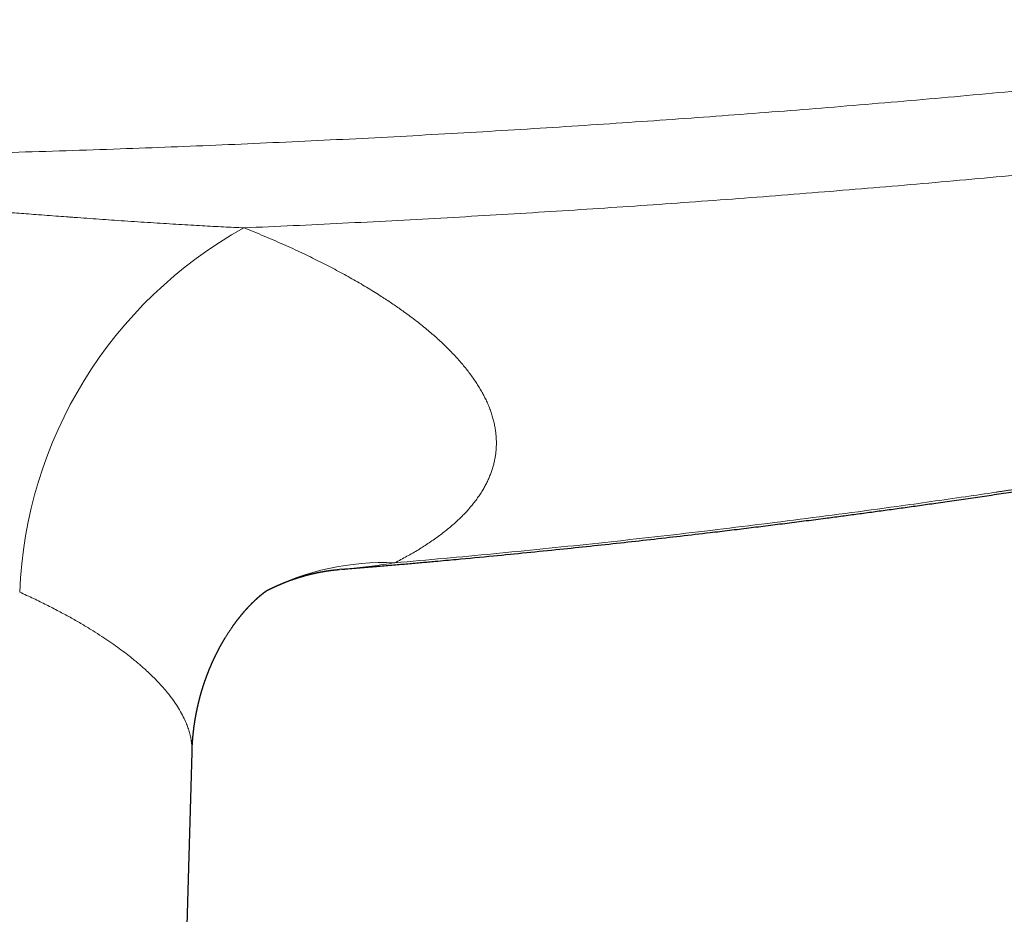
# Model space of a CAD drawing. Header units: millimetres. Extents: x 8 to 736, y 12 to 488.
# Tile 20 of 59: x 401 to 440, y 202 to 237. Entities that reach past the tile are written whole.
import ezdxf

# ---------------------------------------------------------------- set-up
doc = ezdxf.new("R2010")
doc.units = ezdxf.units.MM

msp = doc.modelspace()

# ---------------------------------------------------------------- linework, layer by layer
at = {"color": 7, "linetype": 'Continuous', "lineweight": 30}
for p, q in [((413.686, 215.047), (413.59, 215.04)), ((407.301, 188.863), (407.828, 207.901)), ((407.826, 207.901), (407.826, 207.9))]:
    msp.add_line(p, q, dxfattribs=at)
at = {"color": 252, "linetype": 'Continuous', "lineweight": 0}
for centre, radius, start, end in [((418.119, 213.489), 17.035, 119.007, 177.7779), ((415.298, 205.319), 9.986, 87.4174, 117.1799)]:
    msp.add_arc(centre, radius, start, end, dxfattribs=at)
for points, knots in [([(300.951, 236.521), (301.547, 236.439), (302.737, 236.276), (304.524, 236.039), (306.31, 235.807), (308.096, 235.581), (309.87, 235.363), (311.633, 235.152), (313.384, 234.947), (315.135, 234.748), (316.897, 234.554), (318.669, 234.364), (320.455, 234.178), (322.246, 233.997), (324.042, 233.822), (325.84, 233.652), (327.639, 233.487), (329.538, 233.32), (331.537, 233.15), (333.636, 232.979), (335.735, 232.816), (337.834, 232.661), (339.933, 232.513), (341.992, 232.375), (344.011, 232.247), (345.992, 232.127), (347.974, 232.014), (349.957, 231.908), (351.981, 231.806), (354.046, 231.709), (356.153, 231.617), (358.261, 231.533), (360.37, 231.455), (362.48, 231.385), (364.55, 231.323), (366.582, 231.269), (368.573, 231.222), (370.566, 231.182), (372.559, 231.147), (374.553, 231.12), (376.547, 231.098), (378.541, 231.082), (380.536, 231.073), (382.53, 231.07), (384.511, 231.073), (386.48, 231.083), (388.436, 231.098), (390.392, 231.119), (392.401, 231.147), (394.461, 231.183), (396.574, 231.226), (398.686, 231.277), (400.798, 231.334), (402.91, 231.399), (404.981, 231.47), (407.011, 231.546), (409.001, 231.626), (410.99, 231.714), (412.978, 231.807), (414.967, 231.907), (416.954, 232.014), (418.941, 232.127), (420.927, 232.246), (422.911, 232.372), (424.881, 232.504), (426.838, 232.641), (428.782, 232.783), (430.725, 232.932), (432.679, 233.088), (434.644, 233.252), (436.62, 233.423), (438.596, 233.601), (440.57, 233.786), (442.402, 233.964), (444.089, 234.133), (445.631, 234.292), (447.172, 234.454), (448.714, 234.622), (450.398, 234.809), (452.224, 235.018), (454.193, 235.25), (456.163, 235.49), (458.134, 235.736), (460.106, 235.99), (462.077, 236.251), (463.391, 236.431), (464.049, 236.521)], [0, 0, 0, 0, 0.01109, 0.022168, 0.033235, 0.044289, 0.055331, 0.066164, 0.076984, 0.087791, 0.098585, 0.109585, 0.120571, 0.1316, 0.142664, 0.153723, 0.164777, 0.175827, 0.188713, 0.201592, 0.214463, 0.227328, 0.240185, 0.253035, 0.265147, 0.277263, 0.289381, 0.301501, 0.313625, 0.326486, 0.33935, 0.352216, 0.365086, 0.377959, 0.390834, 0.402976, 0.415121, 0.427268, 0.439417, 0.451568, 0.463722, 0.475877, 0.488034, 0.500193, 0.51233, 0.524251, 0.536173, 0.548096, 0.560021, 0.572898, 0.585777, 0.598656, 0.611536, 0.624417, 0.637298, 0.649444, 0.66159, 0.673736, 0.685884, 0.698031, 0.710179, 0.722327, 0.734476, 0.746625, 0.758755, 0.770664, 0.782575, 0.794489, 0.806404, 0.818539, 0.830675, 0.842813, 0.854952, 0.867092, 0.876621, 0.886106, 0.895602, 0.905107, 0.914623, 0.926775, 0.938942, 0.951125, 0.963323, 0.975535, 0.987761, 1, 1, 1, 1]), ([(409.858, 228.386), (410.5, 228.415), (411.782, 228.471), (413.706, 228.564), (415.629, 228.662), (417.551, 228.767), (419.461, 228.877), (421.36, 228.992), (423.245, 229.112), (425.131, 229.238), (427.028, 229.371), (428.937, 229.511), (430.858, 229.658), (432.777, 229.812), (434.696, 229.971), (436.614, 230.137), (438.53, 230.309), (440.445, 230.487), (442.359, 230.672), (444.272, 230.862), (446.183, 231.06), (448.093, 231.263), (450.002, 231.473), (451.909, 231.689), (453.878, 231.919), (455.908, 232.163), (458, 232.423), (460.09, 232.691), (462.178, 232.966), (463.568, 233.156), (464.263, 233.251)], [0, 0, 0, 0, 0.035126, 0.070253, 0.105381, 0.14051, 0.17564, 0.210142, 0.244646, 0.279149, 0.313652, 0.34886, 0.384067, 0.419274, 0.45448, 0.489685, 0.52489, 0.560094, 0.595296, 0.630498, 0.665697, 0.700896, 0.736092, 0.771287, 0.80648, 0.845189, 0.883896, 0.922601, 0.961302, 1, 1, 1, 1]), ([(355.142, 228.386), (355.268, 228.392), (355.524, 228.403), (355.913, 228.422), (356.311, 228.442), (356.718, 228.464), (357.134, 228.488), (357.55, 228.512), (357.967, 228.537), (358.384, 228.563), (358.809, 228.59), (359.241, 228.619), (359.672, 228.648), (360.1, 228.677), (360.526, 228.707), (360.908, 228.734), (361.246, 228.758), (361.471, 228.774), (361.63, 228.785), (361.723, 228.792), (361.816, 228.799), (361.904, 228.805), (362.137, 228.822), (362.517, 228.85), (363.049, 228.89), (363.652, 228.935), (364.327, 228.986), (365.076, 229.043), (365.833, 229.1), (366.598, 229.159), (367.282, 229.21), (367.882, 229.255), (368.398, 229.294), (368.92, 229.333), (369.444, 229.371), (369.967, 229.409), (370.531, 229.45), (371.135, 229.492), (371.777, 229.536), (372.412, 229.578), (373.038, 229.619), (373.655, 229.657), (374.212, 229.69), (374.71, 229.719), (375.034, 229.736), (375.238, 229.747), (375.324, 229.752), (375.41, 229.756), (375.495, 229.761), (375.583, 229.765), (375.675, 229.77), (375.771, 229.775), (376.068, 229.79), (376.561, 229.813), (377.25, 229.844), (377.934, 229.87), (378.612, 229.894), (379.282, 229.914), (379.943, 229.93), (380.594, 229.943), (381.237, 229.953), (381.871, 229.958), (382.507, 229.96), (383.151, 229.958), (383.809, 229.952), (384.476, 229.942), (385.153, 229.928), (385.84, 229.911), (386.535, 229.889), (387.208, 229.865), (387.856, 229.839), (388.453, 229.813), (388.882, 229.792), (389.14, 229.779), (389.25, 229.774), (389.356, 229.769), (389.599, 229.756), (389.98, 229.736), (390.506, 229.706), (391.064, 229.674), (391.653, 229.638), (392.275, 229.599), (392.905, 229.558), (393.543, 229.514), (394.19, 229.469), (394.773, 229.428), (395.29, 229.391), (395.74, 229.358), (396.19, 229.325), (396.637, 229.291), (397.079, 229.258), (397.518, 229.225), (398.066, 229.184), (398.722, 229.134), (399.484, 229.076), (400.238, 229.019), (400.983, 228.962), (401.627, 228.914), (402.17, 228.873), (402.599, 228.842), (402.903, 228.819), (403.089, 228.806), (403.175, 228.799), (403.266, 228.793), (403.49, 228.777), (403.843, 228.751), (404.323, 228.717), (404.815, 228.683), (405.319, 228.648), (405.834, 228.614), (406.337, 228.581), (406.83, 228.55), (407.312, 228.52), (407.774, 228.493), (408.217, 228.468), (408.641, 228.445), (409.056, 228.424), (409.46, 228.404), (409.727, 228.392), (409.858, 228.386)], [0, 0, 0, 0, 0.007068, 0.014294, 0.021678, 0.029221, 0.036922, 0.044781, 0.052335, 0.060031, 0.067867, 0.075843, 0.083961, 0.091663, 0.099489, 0.107436, 0.112749, 0.118115, 0.119812, 0.121515, 0.123223, 0.124936, 0.126371, 0.136051, 0.145811, 0.155649, 0.169193, 0.182885, 0.196723, 0.210708, 0.224841, 0.234174, 0.243571, 0.253097, 0.262722, 0.27225, 0.28168, 0.293542, 0.305247, 0.316795, 0.328187, 0.339422, 0.3505, 0.358589, 0.366593, 0.368155, 0.369714, 0.37127, 0.372822, 0.374371, 0.376062, 0.377845, 0.379625, 0.392246, 0.404707, 0.417188, 0.429504, 0.441657, 0.453648, 0.465476, 0.477143, 0.488649, 0.499994, 0.511758, 0.523695, 0.535804, 0.548087, 0.560544, 0.573176, 0.585983, 0.597169, 0.608486, 0.618555, 0.620544, 0.622538, 0.624535, 0.626329, 0.635775, 0.645342, 0.65503, 0.666186, 0.677498, 0.688968, 0.700594, 0.712378, 0.72432, 0.732451, 0.740653, 0.748927, 0.757053, 0.765107, 0.773116, 0.781078, 0.795151, 0.809077, 0.822856, 0.836488, 0.849974, 0.858208, 0.866386, 0.873537, 0.874937, 0.876608, 0.878287, 0.87996, 0.888925, 0.897742, 0.90641, 0.916079, 0.925556, 0.934841, 0.943933, 0.952833, 0.961541, 0.969575, 0.977438, 0.98513, 0.99265, 1, 1, 1, 1]), ([(409.858, 228.387), (409.991, 228.334), (410.256, 228.227), (410.644, 228.065), (411.025, 227.902), (411.399, 227.738), (411.764, 227.573), (412.115, 227.409), (412.453, 227.247), (412.776, 227.088), (413.093, 226.927), (413.402, 226.766), (413.705, 226.603), (414.001, 226.439), (414.291, 226.275), (414.573, 226.109), (414.849, 225.942), (415.098, 225.787), (415.323, 225.642), (415.525, 225.51), (415.723, 225.376), (415.917, 225.242), (416.129, 225.092), (416.357, 224.925), (416.599, 224.741), (416.831, 224.557), (417.055, 224.373), (417.27, 224.189), (417.472, 224.008), (417.662, 223.83), (417.84, 223.655), (418.011, 223.481), (418.174, 223.306), (418.329, 223.13), (418.476, 222.955), (418.615, 222.78), (418.746, 222.605), (418.869, 222.431), (418.983, 222.258), (419.088, 222.086), (419.184, 221.915), (419.273, 221.745), (419.356, 221.571), (419.433, 221.392), (419.501, 221.209), (419.561, 221.027), (419.611, 220.845), (419.651, 220.664), (419.682, 220.487), (419.703, 220.314), (419.715, 220.145), (419.719, 219.977), (419.715, 219.809), (419.702, 219.643), (419.681, 219.477), (419.652, 219.313), (419.614, 219.149), (419.569, 218.987), (419.515, 218.826), (419.454, 218.668), (419.385, 218.511), (419.308, 218.355), (419.221, 218.196), (419.123, 218.035), (419.013, 217.87), (418.895, 217.707), (418.767, 217.545), (418.631, 217.385), (418.488, 217.23), (418.34, 217.079), (418.187, 216.933), (418.026, 216.788), (417.856, 216.643), (417.678, 216.5), (417.492, 216.359), (417.299, 216.219), (417.097, 216.08), (416.889, 215.944), (416.674, 215.81), (416.453, 215.678), (416.225, 215.549), (415.992, 215.421), (415.83, 215.337), (415.748, 215.295)], [0, 0, 0, 0, 0.01322, 0.0264, 0.039545, 0.052658, 0.065741, 0.078799, 0.091091, 0.103367, 0.115628, 0.127879, 0.140122, 0.15236, 0.164596, 0.176834, 0.189074, 0.201322, 0.210952, 0.220589, 0.230235, 0.239891, 0.249559, 0.262687, 0.275791, 0.288875, 0.301941, 0.314995, 0.328038, 0.340331, 0.35262, 0.364911, 0.377217, 0.389558, 0.401879, 0.414185, 0.426476, 0.438758, 0.451031, 0.463081, 0.475129, 0.487178, 0.499231, 0.512268, 0.525299, 0.538327, 0.551355, 0.564388, 0.577428, 0.589733, 0.60205, 0.614384, 0.626729, 0.639052, 0.651364, 0.66367, 0.675972, 0.688272, 0.700574, 0.71266, 0.724754, 0.736856, 0.748971, 0.762104, 0.77522, 0.788321, 0.801411, 0.814494, 0.827571, 0.8399, 0.852231, 0.864566, 0.876934, 0.889386, 0.901819, 0.914233, 0.926633, 0.939021, 0.9514, 0.963552, 0.975701, 0.987849, 1, 1, 1, 1]), ([(415.748, 215.295), (416.39, 215.352), (417.674, 215.465), (419.603, 215.647), (421.536, 215.838), (423.475, 216.041), (425.419, 216.253), (427.367, 216.477), (429.338, 216.713), (431.332, 216.962), (433.348, 217.225), (435.139, 217.468), (436.705, 217.687), (437.99, 217.872), (438.881, 218.003), (439.378, 218.077), (439.532, 218.1), (439.687, 218.123), (439.842, 218.147), (439.997, 218.17), (440.731, 218.281), (442.047, 218.483), (443.947, 218.785), (445.853, 219.098), (447.766, 219.421), (449.686, 219.756), (451.612, 220.101), (453.492, 220.448), (455.323, 220.796), (457.107, 221.143), (458.896, 221.5), (460.691, 221.867), (462.491, 222.243), (463.692, 222.502), (464.294, 222.632)], [0, 0, 0, 0, 0.039269, 0.078661, 0.118177, 0.157818, 0.197585, 0.23748, 0.277504, 0.318731, 0.360097, 0.401603, 0.429074, 0.456608, 0.48089, 0.484073, 0.487257, 0.490442, 0.493628, 0.496815, 0.500002, 0.53898, 0.578131, 0.617456, 0.656957, 0.696635, 0.736492, 0.776528, 0.813387, 0.850399, 0.887565, 0.924887, 0.962365, 1, 1, 1, 1]), ([(415.748, 215.295), (415.45, 215.25), (414.841, 215.158), (414.152, 215.081), (413.76, 215.052), (413.686, 215.047)], [0, 0, 0, 0, 0.437173, 0.893412, 1, 1, 1, 1]), ([(401.096, 214.149), (401.277, 214.066), (401.634, 213.903), (402.14, 213.655), (402.617, 213.41), (403.064, 213.168), (403.483, 212.929), (403.867, 212.699), (404.219, 212.476), (404.541, 212.263), (404.842, 212.054), (405.121, 211.849), (405.323, 211.694), (405.458, 211.588), (405.533, 211.527), (405.606, 211.467), (405.678, 211.407), (405.749, 211.347), (405.819, 211.287), (405.887, 211.227), (406.001, 211.126), (406.157, 210.983), (406.357, 210.787), (406.555, 210.582), (406.746, 210.369), (406.939, 210.135), (407.128, 209.882), (407.306, 209.611), (407.456, 209.347), (407.57, 209.11), (407.655, 208.898), (407.719, 208.707), (407.768, 208.518), (407.804, 208.329), (407.824, 208.142), (407.832, 207.999), (407.827, 207.919), (407.826, 207.901)], [0, 0, 0, 0, 0.042209, 0.083448, 0.123718, 0.163018, 0.201349, 0.238712, 0.273053, 0.306534, 0.339154, 0.370915, 0.401817, 0.411195, 0.420545, 0.429869, 0.439165, 0.448435, 0.457678, 0.466893, 0.476082, 0.504786, 0.533225, 0.566734, 0.599868, 0.632628, 0.675915, 0.718533, 0.760482, 0.801764, 0.832744, 0.863915, 0.895279, 0.926836, 0.958586, 0.990531, 1, 1, 1, 1])]:
    msp.add_open_spline(points, degree=3, knots=knots, dxfattribs=at)
at = {"color": 7, "linetype": 'Continuous', "lineweight": 30}
for points, knots in [([(413.686, 215.044), (413.734, 215.048), (413.89, 215.06), (414.152, 215.082), (414.474, 215.108), (414.792, 215.135), (415.105, 215.161), (415.407, 215.187), (415.701, 215.212), (415.984, 215.237), (416.263, 215.261), (416.538, 215.285), (416.809, 215.309), (417.072, 215.333), (417.517, 215.373), (418.361, 215.45), (419.551, 215.562), (420.902, 215.695), (422.161, 215.823), (423.381, 215.951), (424.559, 216.078), (425.733, 216.208), (426.901, 216.341), (427.931, 216.462), (428.822, 216.569), (429.576, 216.661), (430.328, 216.754), (431.077, 216.848), (431.825, 216.943), (432.519, 217.033), (433.164, 217.118), (433.762, 217.198), (434.37, 217.28), (434.986, 217.363), (435.61, 217.45), (436.244, 217.538), (436.908, 217.632), (437.604, 217.732), (438.331, 217.837), (439.069, 217.946), (439.818, 218.057), (440.577, 218.172), (441.347, 218.29), (442.127, 218.411), (442.918, 218.535), (443.72, 218.663), (444.437, 218.779), (445.067, 218.882), (445.612, 218.972), (446.163, 219.064), (446.723, 219.157), (447.29, 219.254), (447.884, 219.355), (448.504, 219.462), (449.151, 219.575), (449.807, 219.69), (450.474, 219.809), (451.149, 219.93), (451.835, 220.055), (452.51, 220.178), (453.175, 220.302), (453.828, 220.424), (454.49, 220.549), (455.159, 220.676), (455.837, 220.806), (456.522, 220.94), (457.216, 221.076), (457.918, 221.214), (458.627, 221.356), (459.345, 221.501), (460.07, 221.649), (460.789, 221.797), (461.502, 221.945), (462.208, 222.093), (462.921, 222.244), (463.641, 222.398), (464.123, 222.502), (464.366, 222.554)], [0, 0, 0, 0, 0.0027926, 0.0091701, 0.0153721, 0.0216812, 0.0277978, 0.0337218, 0.0394534, 0.0449925, 0.0503391, 0.0558424, 0.0611258, 0.066224, 0.0713011, 0.0872577, 0.1157521, 0.1411941, 0.1666372, 0.1897684, 0.2128943, 0.2359299, 0.25885, 0.2816549, 0.2965243, 0.3113445, 0.3261156, 0.3408375, 0.3555105, 0.3701923, 0.3817861, 0.3935562, 0.4055027, 0.4176255, 0.4299247, 0.4424003, 0.4550523, 0.4691735, 0.4835083, 0.4980568, 0.5128191, 0.5277953, 0.5429854, 0.5583896, 0.5740079, 0.5898405, 0.6058874, 0.6165105, 0.6272544, 0.6381611, 0.6492312, 0.6604646, 0.6718613, 0.6844806, 0.6972944, 0.7103029, 0.7235061, 0.7369042, 0.7504971, 0.7642851, 0.7770955, 0.7900699, 0.8032083, 0.816511, 0.8299779, 0.8436092, 0.857405, 0.8713652, 0.8854902, 0.8997799, 0.9142344, 0.9288539, 0.9427892, 0.9568714, 0.9711005, 0.9854767, 1, 1, 1, 1]), ([(410.74, 214.204), (410.741, 214.205), (410.745, 214.207), (410.753, 214.211), (410.763, 214.216), (410.774, 214.222), (410.786, 214.228), (410.8, 214.235), (410.816, 214.243), (410.833, 214.251), (410.85, 214.26), (410.867, 214.268), (410.886, 214.277), (410.904, 214.286), (410.92, 214.294), (410.937, 214.302), (410.96, 214.313), (410.986, 214.326), (411.011, 214.337), (411.036, 214.349), (411.062, 214.361), (411.088, 214.373), (411.112, 214.384), (411.135, 214.394), (411.156, 214.404), (411.172, 214.411), (411.187, 214.417), (411.202, 214.424), (411.22, 214.432), (411.238, 214.439), (411.253, 214.446), (411.266, 214.451), (411.278, 214.457), (411.293, 214.463), (411.31, 214.47), (411.325, 214.476), (411.337, 214.482), (411.354, 214.489), (411.377, 214.498), (411.404, 214.509), (411.431, 214.52), (411.458, 214.53), (411.485, 214.541), (411.518, 214.554), (411.557, 214.569), (411.604, 214.587), (411.648, 214.603), (411.695, 214.62), (411.741, 214.636), (411.786, 214.652), (411.833, 214.668), (411.867, 214.68), (411.891, 214.688), (411.903, 214.692), (411.918, 214.696), (411.934, 214.702), (411.95, 214.707), (411.962, 214.711), (411.973, 214.714), (411.985, 214.718), (411.998, 214.722), (412.012, 214.726), (412.024, 214.73), (412.035, 214.733), (412.046, 214.737), (412.06, 214.741), (412.078, 214.747), (412.094, 214.752), (412.109, 214.756), (412.123, 214.76), (412.14, 214.765), (412.157, 214.77), (412.18, 214.777), (412.21, 214.785), (412.248, 214.796), (412.287, 214.807), (412.326, 214.817), (412.364, 214.827), (412.4, 214.836), (412.432, 214.844), (412.462, 214.852), (412.492, 214.859), (412.522, 214.866), (412.552, 214.873), (412.58, 214.88), (412.607, 214.886), (412.633, 214.892), (412.658, 214.897), (412.684, 214.903), (412.709, 214.908), (412.734, 214.913), (412.758, 214.918), (412.779, 214.922), (412.799, 214.926), (412.819, 214.93), (412.839, 214.934), (412.858, 214.938), (412.878, 214.941), (412.897, 214.945), (412.914, 214.948), (412.928, 214.951), (412.944, 214.953), (412.96, 214.956), (412.976, 214.959), (412.99, 214.961), (413.006, 214.964), (413.021, 214.966), (413.034, 214.969), (413.043, 214.97), (413.051, 214.971), (413.059, 214.973), (413.068, 214.974), (413.08, 214.976), (413.093, 214.978), (413.103, 214.98), (413.119, 214.982), (413.141, 214.985), (413.169, 214.989), (413.198, 214.993), (413.226, 214.997), (413.254, 215.001), (413.281, 215.004), (413.307, 215.008), (413.33, 215.01), (413.355, 215.013), (413.378, 215.016), (413.403, 215.019), (413.426, 215.021), (413.445, 215.023), (413.461, 215.025), (413.474, 215.026), (413.487, 215.027), (413.497, 215.028), (413.506, 215.029), (413.514, 215.03), (413.522, 215.031), (413.53, 215.031), (413.539, 215.032), (413.546, 215.033), (413.553, 215.033), (413.562, 215.034), (413.575, 215.035), (413.585, 215.036), (413.591, 215.037)], [0, 0, 0, 0, 0.001045, 0.00445, 0.008092, 0.011669, 0.015543, 0.020433, 0.026218, 0.032626, 0.037904, 0.043489, 0.050474, 0.057, 0.062088, 0.066745, 0.075347, 0.08521, 0.093378, 0.101388, 0.110947, 0.119952, 0.127586, 0.136642, 0.143182, 0.148621, 0.153274, 0.158234, 0.164437, 0.171361, 0.176586, 0.180234, 0.184076, 0.189353, 0.19586, 0.200993, 0.204801, 0.208456, 0.218248, 0.228234, 0.235941, 0.245774, 0.255428, 0.26345, 0.280077, 0.294621, 0.311306, 0.325878, 0.341834, 0.358036, 0.372113, 0.389604, 0.393223, 0.3969, 0.401801, 0.408329, 0.41365, 0.417427, 0.421041, 0.424802, 0.429755, 0.434842, 0.438928, 0.442214, 0.445466, 0.450489, 0.4572, 0.463066, 0.467705, 0.472187, 0.477911, 0.484418, 0.489729, 0.501855, 0.515976, 0.528797, 0.542222, 0.555614, 0.568384, 0.579203, 0.589688, 0.599547, 0.610745, 0.620116, 0.631601, 0.639789, 0.649012, 0.658336, 0.666235, 0.67625, 0.684729, 0.693383, 0.701275, 0.707677, 0.714122, 0.722377, 0.728963, 0.73501, 0.743365, 0.749039, 0.753698, 0.758742, 0.765722, 0.771482, 0.775965, 0.780923, 0.788081, 0.792333, 0.795297, 0.797911, 0.800521, 0.803934, 0.808617, 0.813567, 0.817208, 0.820304, 0.830606, 0.841309, 0.851341, 0.862208, 0.872312, 0.88306, 0.891799, 0.901227, 0.909412, 0.919198, 0.92712, 0.93729, 0.945403, 0.9493, 0.954879, 0.960373, 0.963958, 0.967067, 0.970476, 0.973174, 0.97648, 0.979923, 0.982606, 0.98468, 0.988018, 0.993128, 1, 1, 1, 1]), ([(407.828, 207.898), (407.828, 207.908), (407.829, 207.925), (407.829, 207.951), (407.83, 207.972), (407.831, 207.989), (407.831, 208.004), (407.832, 208.02), (407.833, 208.039), (407.834, 208.06), (407.835, 208.079), (407.835, 208.096), (407.836, 208.11), (407.837, 208.122), (407.837, 208.133), (407.838, 208.145), (407.839, 208.16), (407.84, 208.177), (407.841, 208.192), (407.841, 208.205), (407.842, 208.218), (407.843, 208.232), (407.844, 208.248), (407.845, 208.265), (407.846, 208.278), (407.847, 208.291), (407.848, 208.304), (407.849, 208.321), (407.85, 208.338), (407.852, 208.354), (407.853, 208.367), (407.854, 208.382), (407.855, 208.399), (407.857, 208.418), (407.858, 208.435), (407.86, 208.449), (407.861, 208.464), (407.862, 208.48), (407.864, 208.5), (407.866, 208.52), (407.868, 208.54), (407.869, 208.557), (407.871, 208.57), (407.872, 208.582), (407.873, 208.596), (407.875, 208.612), (407.877, 208.634), (407.881, 208.663), (407.884, 208.698), (407.889, 208.734), (407.893, 208.77), (407.897, 208.804), (407.901, 208.837), (407.906, 208.871), (407.911, 208.907), (407.916, 208.941), (407.92, 208.972), (407.925, 209.003), (407.928, 209.03), (407.932, 209.05), (407.934, 209.066), (407.937, 209.085), (407.94, 209.103), (407.942, 209.118), (407.944, 209.132), (407.947, 209.146), (407.949, 209.162), (407.952, 209.178), (407.955, 209.193), (407.957, 209.206), (407.959, 209.219), (407.962, 209.235), (407.965, 209.252), (407.968, 209.268), (407.97, 209.281), (407.972, 209.293), (407.974, 209.307), (407.978, 209.324), (407.981, 209.344), (407.985, 209.366), (407.99, 209.388), (407.993, 209.406), (407.996, 209.422), (407.999, 209.438), (408.003, 209.456), (408.007, 209.475), (408.01, 209.491), (408.013, 209.504), (408.015, 209.516), (408.018, 209.529), (408.021, 209.544), (408.025, 209.562), (408.029, 209.582), (408.033, 209.602), (408.037, 209.619), (408.04, 209.633), (408.043, 209.647), (408.046, 209.663), (408.05, 209.68), (408.054, 209.697), (408.057, 209.711), (408.061, 209.727), (408.065, 209.745), (408.07, 209.768), (408.076, 209.794), (408.082, 209.819), (408.088, 209.84), (408.092, 209.86), (408.098, 209.881), (408.103, 209.901), (408.107, 209.918), (408.11, 209.931), (408.113, 209.943), (408.116, 209.955), (408.12, 209.969), (408.124, 209.985), (408.128, 210.002), (408.132, 210.016), (408.136, 210.029), (408.139, 210.042), (408.143, 210.057), (408.148, 210.074), (408.152, 210.09), (408.156, 210.104), (408.16, 210.118), (408.164, 210.133), (408.169, 210.15), (408.174, 210.168), (408.178, 210.184), (408.183, 210.199), (408.187, 210.213), (408.191, 210.228), (408.196, 210.246), (408.202, 210.265), (408.207, 210.285), (408.212, 210.301), (408.217, 210.316), (408.22, 210.328), (408.224, 210.34), (408.228, 210.353), (408.232, 210.368), (408.237, 210.384), (408.242, 210.4), (408.247, 210.414), (408.251, 210.426), (408.255, 210.439), (408.259, 210.454), (408.264, 210.469), (408.269, 210.484), (408.274, 210.501), (408.281, 210.522), (408.29, 210.55), (408.3, 210.578), (408.309, 210.606), (408.319, 210.635), (408.329, 210.665), (408.34, 210.695), (408.348, 210.72), (408.356, 210.742), (408.362, 210.758), (408.367, 210.772), (408.372, 210.786), (408.378, 210.802), (408.384, 210.821), (408.392, 210.84), (408.398, 210.859), (408.405, 210.875), (408.41, 210.89), (408.415, 210.903), (408.42, 210.916), (408.425, 210.93), (408.431, 210.945), (408.437, 210.96), (408.442, 210.973), (408.448, 210.989), (408.456, 211.009), (408.466, 211.035), (408.476, 211.061), (408.485, 211.084), (408.495, 211.108), (408.506, 211.134), (408.516, 211.159), (408.525, 211.181), (408.534, 211.202), (408.542, 211.222), (408.55, 211.241), (408.557, 211.257), (408.564, 211.273), (408.571, 211.291), (408.579, 211.308), (408.586, 211.324), (408.591, 211.337), (408.597, 211.349), (408.603, 211.363), (408.61, 211.379), (408.617, 211.395), (408.623, 211.409), (408.629, 211.422), (408.634, 211.434), (408.64, 211.446), (408.646, 211.46), (408.653, 211.476), (408.661, 211.491), (408.667, 211.504), (408.671, 211.515), (408.676, 211.525), (408.681, 211.536), (408.688, 211.55), (408.695, 211.566), (408.703, 211.583), (408.711, 211.599), (408.718, 211.613), (408.723, 211.625), (408.73, 211.638), (408.736, 211.65), (408.742, 211.663), (408.748, 211.675), (408.755, 211.689), (408.763, 211.707), (408.774, 211.728), (408.786, 211.753), (408.799, 211.778), (408.812, 211.804), (408.824, 211.828), (408.836, 211.85), (408.846, 211.87), (408.855, 211.888), (408.865, 211.906), (408.874, 211.923), (408.883, 211.94), (408.892, 211.957), (408.9, 211.972), (408.908, 211.986), (408.914, 211.998), (408.921, 212.01), (408.927, 212.022), (408.933, 212.033), (408.939, 212.043), (408.945, 212.055), (408.952, 212.067), (408.959, 212.08), (408.968, 212.097), (408.979, 212.116), (408.99, 212.135), (409.001, 212.155), (409.012, 212.173), (409.022, 212.191), (409.032, 212.209), (409.043, 212.228), (409.054, 212.246), (409.065, 212.264), (409.076, 212.284), (409.088, 212.304), (409.101, 212.325), (409.118, 212.352), (409.138, 212.386), (409.162, 212.424), (409.186, 212.463), (409.21, 212.501), (409.233, 212.538), (409.257, 212.574), (409.281, 212.61), (409.305, 212.647), (409.329, 212.683), (409.353, 212.718), (409.377, 212.753), (409.399, 212.784), (409.419, 212.813), (409.438, 212.84), (409.456, 212.866), (409.474, 212.89), (409.491, 212.914), (409.506, 212.935), (409.522, 212.955), (409.536, 212.974), (409.55, 212.994), (409.564, 213.012), (409.578, 213.031), (409.591, 213.048), (409.605, 213.066), (409.618, 213.083), (409.633, 213.103), (409.648, 213.121), (409.663, 213.141), (409.679, 213.161), (409.696, 213.182), (409.713, 213.203), (409.731, 213.225), (409.749, 213.248), (409.767, 213.27), (409.785, 213.291), (409.798, 213.307), (409.808, 213.318), (409.814, 213.325), (409.82, 213.332), (409.824, 213.338), (409.828, 213.342), (409.833, 213.348), (409.84, 213.356), (409.847, 213.364), (409.854, 213.373), (409.861, 213.381), (409.871, 213.392), (409.883, 213.406), (409.896, 213.42), (409.908, 213.435), (409.921, 213.449), (409.934, 213.464), (409.947, 213.478), (409.957, 213.489), (409.964, 213.497), (409.968, 213.502), (409.972, 213.506), (409.978, 213.512), (409.984, 213.519), (409.989, 213.525), (409.995, 213.531), (410.001, 213.537), (410.008, 213.546), (410.016, 213.554), (410.027, 213.566), (410.04, 213.58), (410.056, 213.597), (410.072, 213.613), (410.088, 213.63), (410.103, 213.646), (410.119, 213.663), (410.131, 213.675), (410.142, 213.686), (410.15, 213.695), (410.16, 213.704), (410.168, 213.713), (410.176, 213.721), (410.184, 213.728), (410.191, 213.735), (410.198, 213.742), (410.206, 213.75), (410.215, 213.759), (410.226, 213.77), (410.238, 213.782), (410.249, 213.793), (410.259, 213.802), (410.268, 213.811), (410.276, 213.818), (410.284, 213.826), (410.292, 213.834), (410.301, 213.842), (410.311, 213.851), (410.321, 213.861), (410.33, 213.869), (410.338, 213.877), (410.346, 213.883), (410.353, 213.89), (410.36, 213.897), (410.368, 213.903), (410.377, 213.912), (410.387, 213.921), (410.397, 213.93), (410.408, 213.939), (410.417, 213.947), (410.425, 213.955), (410.432, 213.961), (410.44, 213.968), (410.449, 213.976), (410.459, 213.984), (410.469, 213.993), (410.48, 214.003), (410.491, 214.012), (410.501, 214.02), (410.509, 214.027), (410.517, 214.034), (410.525, 214.04), (410.533, 214.047), (410.543, 214.055), (410.553, 214.063), (410.564, 214.072), (410.574, 214.08), (410.584, 214.088), (410.593, 214.095), (410.601, 214.101), (410.608, 214.107), (410.614, 214.112), (410.621, 214.117), (410.628, 214.123), (410.636, 214.128), (410.644, 214.135), (410.654, 214.143), (410.665, 214.15), (410.675, 214.158), (410.684, 214.164), (410.692, 214.17), (410.699, 214.175), (410.707, 214.181), (410.716, 214.187), (410.725, 214.194), (410.733, 214.2), (410.741, 214.205), (410.749, 214.21), (410.758, 214.216), (410.763, 214.219), (410.765, 214.221), (410.765, 214.221), (410.765, 214.221)], [0, 0, 0, 0, 0.002766, 0.005156, 0.007168, 0.008787, 0.010023, 0.011442, 0.013382, 0.015518, 0.017439, 0.018971, 0.020309, 0.021442, 0.022378, 0.023479, 0.024952, 0.026714, 0.028227, 0.029394, 0.030441, 0.031822, 0.033544, 0.035184, 0.036479, 0.0375, 0.038759, 0.040445, 0.042252, 0.043706, 0.044824, 0.046143, 0.047868, 0.049854, 0.051405, 0.052705, 0.054091, 0.055582, 0.057398, 0.059626, 0.061551, 0.063131, 0.064311, 0.065318, 0.066639, 0.068292, 0.069963, 0.072963, 0.076587, 0.080015, 0.083286, 0.086996, 0.089744, 0.09282, 0.0969, 0.099947, 0.102722, 0.105795, 0.109021, 0.110321, 0.111787, 0.113656, 0.115583, 0.117064, 0.118188, 0.119473, 0.121078, 0.122824, 0.124258, 0.125359, 0.126523, 0.128065, 0.12993, 0.131545, 0.132754, 0.133727, 0.135078, 0.136672, 0.138598, 0.140923, 0.143193, 0.14499, 0.146271, 0.147743, 0.149682, 0.151664, 0.153164, 0.154356, 0.155513, 0.156753, 0.158161, 0.159895, 0.16196, 0.164101, 0.16576, 0.166935, 0.168239, 0.16988, 0.17169, 0.173283, 0.174671, 0.176042, 0.177908, 0.180099, 0.182801, 0.1855, 0.187485, 0.189255, 0.191365, 0.193643, 0.195144, 0.19651, 0.197676, 0.198729, 0.200068, 0.201741, 0.203491, 0.205022, 0.206149, 0.20735, 0.208871, 0.210667, 0.212433, 0.213798, 0.215007, 0.216541, 0.218367, 0.220156, 0.221845, 0.223379, 0.224673, 0.226089, 0.227897, 0.23005, 0.232053, 0.233776, 0.235157, 0.236433, 0.237641, 0.238834, 0.240312, 0.24212, 0.243879, 0.245265, 0.246339, 0.247616, 0.249185, 0.250969, 0.252504, 0.253728, 0.256052, 0.259189, 0.262322, 0.264867, 0.267898, 0.271567, 0.274005, 0.277401, 0.279401, 0.280999, 0.282447, 0.283945, 0.285602, 0.287541, 0.289737, 0.291765, 0.293533, 0.295067, 0.29648, 0.297785, 0.299316, 0.300853, 0.302594, 0.304093, 0.305292, 0.307547, 0.310782, 0.313598, 0.315935, 0.318423, 0.321609, 0.324383, 0.326612, 0.328953, 0.331412, 0.333336, 0.335055, 0.336821, 0.338925, 0.340897, 0.342715, 0.344149, 0.345362, 0.346896, 0.348791, 0.350668, 0.352296, 0.353723, 0.355063, 0.356356, 0.357961, 0.359848, 0.361755, 0.363235, 0.364304, 0.365362, 0.366774, 0.36839, 0.370227, 0.372293, 0.374339, 0.375806, 0.377098, 0.378641, 0.380287, 0.38165, 0.383027, 0.384776, 0.386557, 0.389404, 0.392256, 0.395399, 0.398683, 0.401395, 0.404383, 0.406654, 0.408784, 0.410893, 0.41334, 0.415308, 0.417186, 0.419415, 0.421128, 0.422359, 0.423932, 0.425566, 0.426865, 0.428085, 0.429639, 0.431294, 0.432604, 0.434652, 0.437301, 0.439668, 0.44227, 0.44468, 0.446698, 0.449344, 0.451382, 0.4539, 0.456449, 0.458646, 0.461605, 0.464127, 0.467254, 0.472375, 0.477561, 0.482816, 0.488051, 0.493206, 0.498302, 0.503451, 0.508679, 0.513962, 0.519178, 0.524314, 0.529435, 0.533555, 0.537556, 0.541577, 0.545689, 0.548938, 0.552873, 0.555646, 0.559067, 0.561822, 0.565298, 0.568093, 0.571425, 0.573689, 0.577172, 0.580108, 0.583728, 0.586802, 0.590601, 0.594103, 0.59804, 0.601913, 0.606273, 0.61048, 0.614425, 0.618272, 0.619526, 0.621035, 0.622419, 0.623422, 0.624176, 0.625244, 0.626689, 0.628644, 0.630165, 0.631807, 0.633818, 0.63705, 0.639958, 0.642754, 0.645938, 0.649217, 0.651768, 0.655096, 0.65631, 0.65714, 0.658042, 0.659328, 0.660894, 0.662275, 0.663414, 0.664967, 0.666835, 0.668879, 0.670932, 0.674711, 0.678523, 0.683076, 0.686274, 0.690791, 0.694771, 0.698409, 0.700434, 0.70282, 0.7054, 0.707735, 0.709812, 0.711662, 0.713615, 0.715548, 0.717579, 0.719974, 0.723223, 0.726716, 0.729882, 0.732627, 0.735021, 0.737362, 0.739468, 0.74185, 0.744529, 0.747493, 0.750444, 0.75323, 0.755581, 0.757816, 0.760004, 0.76222, 0.764544, 0.767296, 0.770612, 0.774063, 0.777407, 0.78045, 0.782996, 0.785389, 0.788188, 0.791098, 0.794468, 0.79821, 0.802192, 0.806132, 0.809764, 0.812995, 0.81597, 0.818902, 0.821923, 0.825768, 0.830087, 0.834536, 0.838942, 0.843339, 0.84732, 0.850947, 0.854154, 0.857346, 0.860594, 0.864036, 0.86789, 0.871925, 0.877974, 0.883987, 0.890122, 0.895767, 0.900926, 0.906045, 0.911191, 0.91845, 0.926329, 0.934831, 0.943001, 0.951142, 0.967065, 0.982903, 0.993144, 1, 1, 1, 1])]:
    msp.add_open_spline(points, degree=3, knots=knots, dxfattribs=at)

doc.saveas('drawing.dxf')
